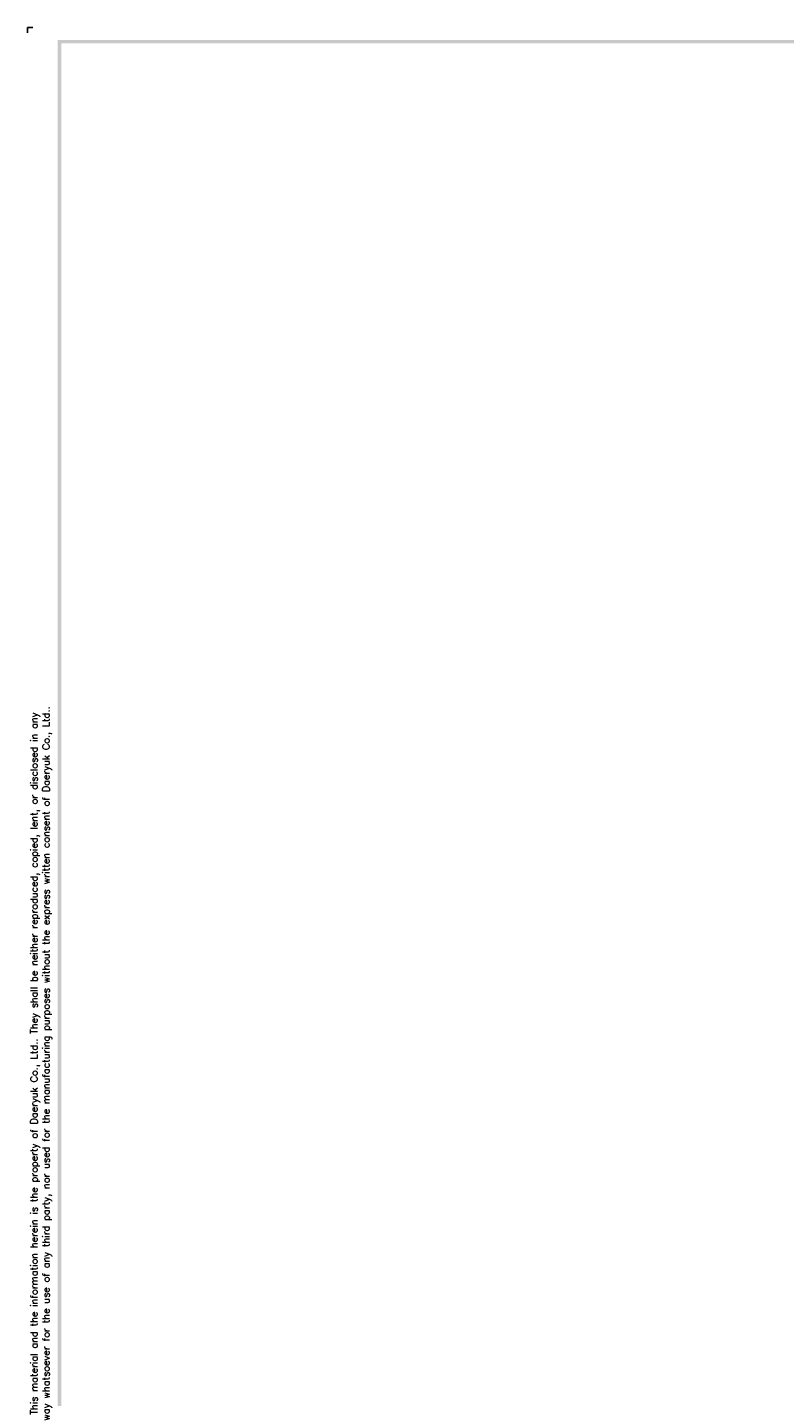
# Model space of a CAD drawing. Extents: x -417 to 860, y -1918 to 556.
# Tile 2 of 7: x 165 to 343, y 233 to 556. Entities that reach past the tile are written whole.
import ezdxf

# ---------------------------------------------------------------- set-up
doc = ezdxf.new("R2010")
doc.units = 0
doc.header["$MEASUREMENT"] = 0
doc.layers.add('di', color=3, linetype='CONTINUOUS')
doc.layers.add('dwg', color=7, linetype='CONTINUOUS')
doc.styles.get("Standard").update_dxf_attribs({"font": 'romans.shx', "height": 2, "bigfont": 'hgs.shx'})

msp = doc.modelspace()

# ---------------------------------------------------------------- linework, layer by layer
at = {"layer": 'di'}
for p in [(165.932, 555.675), (164.672, 554.415)]:
    msp.add_line(p, (164.672, 555.675), dxfattribs=at)
at = {"layer": 'dwg'}
for points in [[(171.812, 552.735), (172.652, 551.895), (857.252, 552.735), (856.412, 551.895)], [(171.812, 70.575), (172.652, 70.995), (171.812, 552.735), (172.652, 551.895)]]:
    msp.add_trace(points, dxfattribs=at)

# ---------------------------------------------------------------- texts
at = {"layer": 'di', "insert": (167.92, 310.672), "char_height": 1.68, "width": 183.76343, "attachment_point": 5, "rotation": 90}
msp.add_mtext('\\A1;This material and the information herein is the property of Daeryuk Co., Ltd.. They shall be neither reproduced, copied, lent, or disclosed in any\\Pway whatsoever for the use of any third party, nor used for the manufacturing purposes without the express written consent of Daeryuk Co., Ltd..', dxfattribs=at)

doc.saveas('drawing.dxf')
